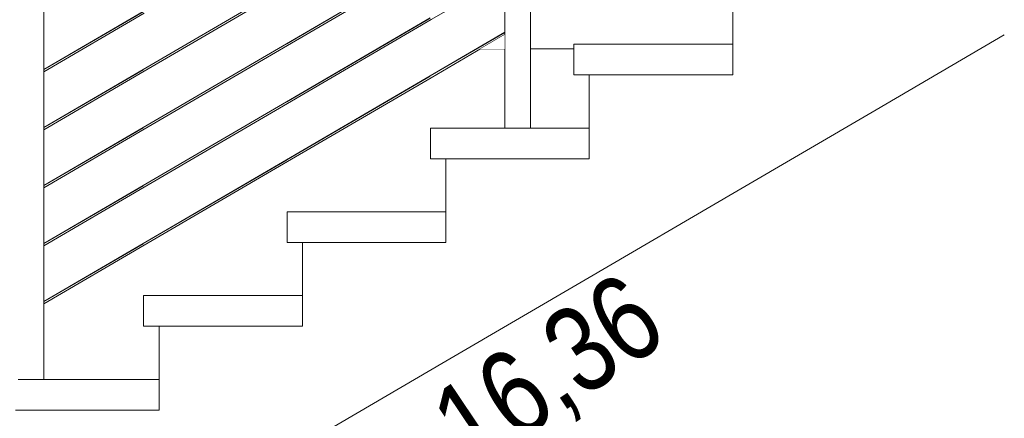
# Model space of a CAD drawing. Header units: millimetres. Extents: x -101298 to -58298, y 45839 to 66839.
# Tile 112 of 124: x -84009 to -82087, y 59648 to 60426. Entities that reach past the tile are written whole.
import ezdxf

# ---------------------------------------------------------------- set-up
doc = ezdxf.new("R2010")
doc.units = ezdxf.units.MM
doc.header["$MEASUREMENT"] = 0
doc.linetypes.add('Wipeout_Contour', pattern=[1000, 0, -1000])
doc.layers.add('Nowe_Konstrukcja - Schody', color=7, linetype='Continuous')
doc.layers.add('Nowe_Konstrukcja - Stropy', color=7, linetype='Continuous')
doc.layers.add('Nowe_Konstrukcja - Schody_Nr_pióra__101', color=250, linetype='Continuous', lineweight=13, true_color=0x333333)
doc.layers.add('Nowe_Konstrukcja - Ściany zew_Nr_pióra__87', color=7, linetype='Continuous', lineweight=13, true_color=0x6a6a6a)
doc.layers.add('Nowe_Konstrukcja - Schody_Nr_pióra__3', color=7, linetype='Continuous', lineweight=13)
doc.layers.add('Nowe_Tabelka_Nr_pióra__3', color=7, linetype='Continuous', lineweight=13)
doc.styles.add('STYL_AUTOMATYCZNY_2', font='arial.ttf', dxfattribs={"width": 0.8})

msp = doc.modelspace()

# ---------------------------------------------------------------- linework, layer by layer
at = {"layer": 'Nowe_Konstrukcja - Ściany zew_Nr_pióra__87', "color": 251, "linetype": 'Continuous', "lineweight": 13, "true_color": 0x6a6a6a}
for p, q in [((-83110, 60369.4), (-83062.3, 60369.4)), ((-83012.3, 60369.4), (-82927.3, 60369.4))]:
    msp.add_line(p, q, dxfattribs=at)

# ---------------------------------------------------------------- wipeouts: each hides what was drawn before it
at = {"color": 254, "linetype": 'Wipeout_Contour', "lineweight": 0, "ltscale": 413318.650132}
msp.add_wipeout([(-84012.3, 59723.9), (-83962.3, 59723.9), (-83962.3, 60659), (-84012.3, 60659)], dxfattribs=at).dxf.layer = 'Nowe_Konstrukcja - Schody'
at = {"color": 254, "linetype": 'Wipeout_Contour', "lineweight": 0, "ltscale": 617176.842233}
msp.add_wipeout([(-84017.3, 59664), (-84017.3, 59500.3), (-84017.3, 59489.9), (-83828, 59379.3), (-83737.3, 59432.3), (-83737.3, 59664)], dxfattribs=at).dxf.layer = 'Nowe_Konstrukcja - Schody'

# ---------------------------------------------------------------- next in the draw order: linework, layer by layer
at = {"layer": 'Nowe_Konstrukcja - Schody_Nr_pióra__101', "color": 250, "linetype": 'Continuous', "lineweight": 13, "true_color": 0x333333}
msp.add_line((-84012.3, 59723.9), (-83962.3, 59723.9), dxfattribs=at)

# ---------------------------------------------------------------- next in the draw order: wipeouts: each hides what was drawn before it
at = {"color": 254, "linetype": 'Wipeout_Contour', "lineweight": 0, "ltscale": 411467.701903}
msp.add_wipeout([(-83062.3, 60214.9), (-83012.3, 60214.9), (-83012.3, 61214.2), (-83062.3, 61214.2)], dxfattribs=at).dxf.layer = 'Nowe_Konstrukcja - Schody'
at = {"color": 254, "linetype": 'Wipeout_Contour', "lineweight": 0, "ltscale": 409745.223741}
msp.add_wipeout([(-82927.3, 60318.5), (-82617.3, 60318.5), (-82617.3, 60378.5), (-82927.3, 60378.5)], dxfattribs=at).dxf.layer = 'Nowe_Konstrukcja - Schody'
at = {"color": 254, "linetype": 'Wipeout_Contour', "lineweight": 0, "ltscale": 412312.533045}
msp.add_wipeout([(-83962.3, 59875.3), (-83962.3, 59873.6), (-83767.3, 59987.6), (-83768, 59988.8)], dxfattribs=at).dxf.layer = 'Nowe_Konstrukcja - Schody'

# ---------------------------------------------------------------- next in the draw order: linework, layer by layer
at = {"layer": 'Nowe_Konstrukcja - Schody_Nr_pióra__3', "color": 7, "linetype": 'Continuous', "lineweight": 13}
msp.add_line((-82927.3, 60318.5), (-82927.3, 60378.5), dxfattribs=at)

# ---------------------------------------------------------------- next in the draw order: wipeouts: each hides what was drawn before it
at = {"color": 254, "linetype": 'Wipeout_Contour', "lineweight": 0, "ltscale": 412308.048891}
msp.add_wipeout([(-83962.3, 59873.6), (-83962.3, 59872), (-83766.5, 59986.4), (-83767.3, 59987.6)], dxfattribs=at).dxf.layer = 'Nowe_Konstrukcja - Schody'

# ---------------------------------------------------------------- next in the draw order: wipeouts: each hides what was drawn before it
at = {"color": 254, "linetype": 'Wipeout_Contour', "lineweight": 0, "ltscale": 412304.878644}
msp.add_wipeout([(-83962.3, 59872), (-83962.3, 59871.3), (-83766.3, 59985.9), (-83766.5, 59986.4)], dxfattribs=at).dxf.layer = 'Nowe_Konstrukcja - Schody'

# ---------------------------------------------------------------- next in the draw order: wipeouts: each hides what was drawn before it
at = {"color": 254, "linetype": 'Wipeout_Contour', "lineweight": 0, "ltscale": 412315.704329}
msp.add_wipeout([(-83962.3, 59875.9), (-83962.3, 59875.3), (-83768, 59988.8), (-83768.3, 59989.3)], dxfattribs=at).dxf.layer = 'Nowe_Konstrukcja - Schody'

# ---------------------------------------------------------------- next in the draw order: wipeouts: each hides what was drawn before it
at = {"color": 254, "linetype": 'Wipeout_Contour', "lineweight": 0, "ltscale": 411864.188966}
msp.add_wipeout([(-83768, 59988.8), (-83767.3, 59987.6), (-83487.3, 60151.2), (-83488, 60152.4)], dxfattribs=at).dxf.layer = 'Nowe_Konstrukcja - Schody'
at = {"color": 254, "linetype": 'Wipeout_Contour', "lineweight": 0, "ltscale": 411318.839262}
msp.add_wipeout([(-83767.3, 59827.6), (-83457.3, 59827.6), (-83457.3, 59887.6), (-83767.3, 59887.6)], dxfattribs=at).dxf.layer = 'Nowe_Konstrukcja - Schody'

# ---------------------------------------------------------------- next in the draw order: linework, layer by layer
at = {"layer": 'Nowe_Konstrukcja - Schody_Nr_pióra__3', "color": 7, "linetype": 'Continuous', "lineweight": 13}
msp.add_line((-83767.3, 59827.6), (-83767.3, 59887.6), dxfattribs=at)

# ---------------------------------------------------------------- next in the draw order: wipeouts: each hides what was drawn before it
at = {"color": 254, "linetype": 'Wipeout_Contour', "lineweight": 0, "ltscale": 411859.021482}
msp.add_wipeout([(-83767.3, 59987.6), (-83766.5, 59986.4), (-83486.5, 60150), (-83487.3, 60151.2)], dxfattribs=at).dxf.layer = 'Nowe_Konstrukcja - Schody'
at = {"color": 254, "linetype": 'Wipeout_Contour', "lineweight": 0, "ltscale": 513654.820201}
msp.add_wipeout([(-83737.3, 59432.3), (-83457.3, 59595.9), (-83457.3, 59827.6), (-83737.3, 59827.6), (-83737.3, 59664)], dxfattribs=at).dxf.layer = 'Nowe_Konstrukcja - Schody'

# ---------------------------------------------------------------- next in the draw order: linework, layer by layer
at = {"layer": 'Nowe_Konstrukcja - Schody_Nr_pióra__3', "color": 7, "linetype": 'Continuous', "lineweight": 13}
for p, q in [((-83767.3, 59827.6), (-83737.3, 59827.6)), ((-83737.3, 59664), (-83737.3, 59827.6)), ((-83962.3, 59724), (-83737.3, 59724)), ((-84017.3, 59664), (-83737.3, 59664))]:
    msp.add_line(p, q, dxfattribs=at)

# ---------------------------------------------------------------- next in the draw order: wipeouts: each hides what was drawn before it
at = {"color": 254, "linetype": 'Wipeout_Contour', "lineweight": 0, "ltscale": 411855.367514}
msp.add_wipeout([(-83766.5, 59986.4), (-83766.3, 59985.9), (-83486.3, 60149.5), (-83486.5, 60150)], dxfattribs=at).dxf.layer = 'Nowe_Konstrukcja - Schody'

# ---------------------------------------------------------------- next in the draw order: wipeouts: each hides what was drawn before it
at = {"color": 254, "linetype": 'Wipeout_Contour', "lineweight": 0, "ltscale": 411867.842923}
msp.add_wipeout([(-83768.3, 59989.3), (-83768, 59988.8), (-83488, 60152.4), (-83488.3, 60152.9)], dxfattribs=at).dxf.layer = 'Nowe_Konstrukcja - Schody'

# ---------------------------------------------------------------- next in the draw order: wipeouts: each hides what was drawn before it
at = {"color": 254, "linetype": 'Wipeout_Contour', "lineweight": 0, "ltscale": 411338.10801}
msp.add_wipeout([(-83488, 60152.4), (-83487.3, 60151.2), (-83207.3, 60314.9), (-83208, 60316.1)], dxfattribs=at).dxf.layer = 'Nowe_Konstrukcja - Schody'
at = {"color": 254, "linetype": 'Wipeout_Contour', "lineweight": 0, "ltscale": 412576.273503}
msp.add_wipeout([(-83962.3, 59988.6), (-83962.3, 59987), (-83767.3, 60100.9), (-83768, 60102.1)], dxfattribs=at).dxf.layer = 'Nowe_Konstrukcja - Schody'
at = {"color": 254, "linetype": 'Wipeout_Contour', "lineweight": 0, "ltscale": 410790.881775}
msp.add_wipeout([(-83487.3, 59991.2), (-83177.3, 59991.2), (-83177.3, 60051.2), (-83487.3, 60051.2)], dxfattribs=at).dxf.layer = 'Nowe_Konstrukcja - Schody'

# ---------------------------------------------------------------- next in the draw order: linework, layer by layer
at = {"layer": 'Nowe_Konstrukcja - Schody_Nr_pióra__3', "color": 7, "linetype": 'Continuous', "lineweight": 13}
msp.add_line((-83487.3, 59991.2), (-83487.3, 60051.2), dxfattribs=at)

# ---------------------------------------------------------------- next in the draw order: wipeouts: each hides what was drawn before it
at = {"color": 254, "linetype": 'Wipeout_Contour', "lineweight": 0, "ltscale": 411332.933919}
msp.add_wipeout([(-83487.3, 60151.2), (-83486.5, 60150), (-83206.5, 60313.6), (-83207.3, 60314.9)], dxfattribs=at).dxf.layer = 'Nowe_Konstrukcja - Schody'
at = {"color": 254, "linetype": 'Wipeout_Contour', "lineweight": 0, "ltscale": 412571.785933}
msp.add_wipeout([(-83962.3, 59987), (-83962.3, 59985.3), (-83766.5, 60099.7), (-83767.3, 60100.9)], dxfattribs=at).dxf.layer = 'Nowe_Konstrukcja - Schody'
at = {"color": 254, "linetype": 'Wipeout_Contour', "lineweight": 0, "ltscale": 512992.549606}
msp.add_wipeout([(-83457.3, 59595.9), (-83177.3, 59759.6), (-83177.3, 59991.2), (-83457.3, 59991.2), (-83457.3, 59827.6)], dxfattribs=at).dxf.layer = 'Nowe_Konstrukcja - Schody'

# ---------------------------------------------------------------- next in the draw order: linework, layer by layer
at = {"layer": 'Nowe_Konstrukcja - Schody_Nr_pióra__3', "color": 7, "linetype": 'Continuous', "lineweight": 13}
for p, q in [((-83487.3, 59991.2), (-83457.3, 59991.2)), ((-83457.3, 59827.6), (-83457.3, 59991.2)), ((-83767.3, 59887.6), (-83457.3, 59887.6)), ((-83737.3, 59827.6), (-83457.3, 59827.6))]:
    msp.add_line(p, q, dxfattribs=at)

# ---------------------------------------------------------------- next in the draw order: wipeouts: each hides what was drawn before it
at = {"color": 254, "linetype": 'Wipeout_Contour', "lineweight": 0, "ltscale": 411329.275278}
msp.add_wipeout([(-83486.5, 60150), (-83486.3, 60149.5), (-83206.3, 60313.1), (-83206.5, 60313.6)], dxfattribs=at).dxf.layer = 'Nowe_Konstrukcja - Schody'
at = {"color": 254, "linetype": 'Wipeout_Contour', "lineweight": 0, "ltscale": 412568.613268}
msp.add_wipeout([(-83962.3, 59985.3), (-83962.3, 59984.6), (-83766.3, 60099.2), (-83766.5, 60099.7)], dxfattribs=at).dxf.layer = 'Nowe_Konstrukcja - Schody'

# ---------------------------------------------------------------- next in the draw order: wipeouts: each hides what was drawn before it
at = {"color": 254, "linetype": 'Wipeout_Contour', "lineweight": 0, "ltscale": 411341.76664}
msp.add_wipeout([(-83488.3, 60152.9), (-83488, 60152.4), (-83208, 60316.1), (-83208.3, 60316.6)], dxfattribs=at).dxf.layer = 'Nowe_Konstrukcja - Schody'
at = {"color": 254, "linetype": 'Wipeout_Contour', "lineweight": 0, "ltscale": 412579.447207}
msp.add_wipeout([(-83962.3, 59989.3), (-83962.3, 59988.6), (-83768, 60102.1), (-83768.3, 60102.6)], dxfattribs=at).dxf.layer = 'Nowe_Konstrukcja - Schody'

# ---------------------------------------------------------------- next in the draw order: linework, layer by layer
at = {"layer": 'Nowe_Konstrukcja - Schody_Nr_pióra__101', "color": 250, "linetype": 'Continuous', "lineweight": 13, "true_color": 0x333333}
for p, q in [((-83962.3, 59875.9), (-83768.3, 59989.3)), ((-83962.3, 59871.3), (-83766.3, 59985.9))]:
    msp.add_line(p, q, dxfattribs=at)

# ---------------------------------------------------------------- next in the draw order: wipeouts: each hides what was drawn before it
at = {"color": 254, "linetype": 'Wipeout_Contour', "lineweight": 0, "ltscale": 410940.488997}
msp.add_wipeout([(-83208, 60316.1), (-83207.3, 60314.9), (-83062.3, 60399.6), (-83062.3, 60401.2)], dxfattribs=at).dxf.layer = 'Nowe_Konstrukcja - Schody'
at = {"color": 254, "linetype": 'Wipeout_Contour', "lineweight": 0, "ltscale": 412128.826765}
msp.add_wipeout([(-83768, 60102.1), (-83767.3, 60100.9), (-83487.3, 60264.6), (-83488, 60265.8)], dxfattribs=at).dxf.layer = 'Nowe_Konstrukcja - Schody'
at = {"color": 254, "linetype": 'Wipeout_Contour', "lineweight": 0, "ltscale": 410266.32327}
msp.add_wipeout([(-83207.3, 60154.9), (-82897.3, 60154.9), (-82897.3, 60214.9), (-83207.3, 60214.9)], dxfattribs=at).dxf.layer = 'Nowe_Konstrukcja - Schody'

# ---------------------------------------------------------------- next in the draw order: linework, layer by layer
at = {"layer": 'Nowe_Konstrukcja - Schody_Nr_pióra__101', "color": 250, "linetype": 'Continuous', "lineweight": 13, "true_color": 0x333333}
for p, q in [((-83012.3, 60214.9), (-83012.3, 61214.2)), ((-83062.3, 60214.9), (-83012.3, 60214.9))]:
    msp.add_line(p, q, dxfattribs=at)
at = {"layer": 'Nowe_Konstrukcja - Schody_Nr_pióra__3', "color": 7, "linetype": 'Continuous', "lineweight": 13}
for p, q in [((-83207.3, 60214.9), (-83062.3, 60214.9)), ((-83207.3, 60154.9), (-83207.3, 60214.9))]:
    msp.add_line(p, q, dxfattribs=at)

# ---------------------------------------------------------------- next in the draw order: wipeouts: each hides what was drawn before it
at = {"color": 254, "linetype": 'Wipeout_Contour', "lineweight": 0, "ltscale": 410935.97364}
msp.add_wipeout([(-83207.3, 60314.9), (-83206.5, 60313.6), (-83062.3, 60398), (-83062.3, 60399.6)], dxfattribs=at).dxf.layer = 'Nowe_Konstrukcja - Schody'
at = {"color": 254, "linetype": 'Wipeout_Contour', "lineweight": 0, "ltscale": 412123.657227}
msp.add_wipeout([(-83767.3, 60100.9), (-83766.5, 60099.7), (-83486.5, 60263.3), (-83487.3, 60264.6)], dxfattribs=at).dxf.layer = 'Nowe_Konstrukcja - Schody'
at = {"color": 254, "linetype": 'Wipeout_Contour', "lineweight": 0, "ltscale": 512334.54926}
msp.add_wipeout([(-83177.3, 59759.6), (-82897.3, 59923.2), (-82897.3, 60154.9), (-83177.3, 60154.9), (-83177.3, 59991.2)], dxfattribs=at).dxf.layer = 'Nowe_Konstrukcja - Schody'

# ---------------------------------------------------------------- next in the draw order: linework, layer by layer
at = {"layer": 'Nowe_Konstrukcja - Schody_Nr_pióra__3', "color": 7, "linetype": 'Continuous', "lineweight": 13}
for p, q in [((-83207.3, 60154.9), (-83177.3, 60154.9)), ((-83177.3, 59991.2), (-83177.3, 60154.9)), ((-83487.3, 60051.2), (-83177.3, 60051.2)), ((-83457.3, 59991.2), (-83177.3, 59991.2)), ((-83457.3, 59595.9), (-83177.3, 59759.6))]:
    msp.add_line(p, q, dxfattribs=at)

# ---------------------------------------------------------------- next in the draw order: wipeouts: each hides what was drawn before it
at = {"color": 254, "linetype": 'Wipeout_Contour', "lineweight": 0, "ltscale": 410932.780142}
msp.add_wipeout([(-83206.5, 60313.6), (-83206.3, 60313.1), (-83062.3, 60397.3), (-83062.3, 60398)], dxfattribs=at).dxf.layer = 'Nowe_Konstrukcja - Schody'
at = {"color": 254, "linetype": 'Wipeout_Contour', "lineweight": 0, "ltscale": 511680.847453}
msp.add_wipeout([(-82897.3, 59923.2), (-82617.3, 60086.8), (-82617.3, 60318.5), (-82897.3, 60318.5), (-82897.3, 60154.9)], dxfattribs=at).dxf.layer = 'Nowe_Konstrukcja - Schody'
at = {"color": 254, "linetype": 'Wipeout_Contour', "lineweight": 0, "ltscale": 412120.001807}
msp.add_wipeout([(-83766.5, 60099.7), (-83766.3, 60099.2), (-83486.3, 60262.8), (-83486.5, 60263.3)], dxfattribs=at).dxf.layer = 'Nowe_Konstrukcja - Schody'

# ---------------------------------------------------------------- next in the draw order: linework, layer by layer
at = {"layer": 'Nowe_Konstrukcja - Schody_Nr_pióra__3', "color": 7, "linetype": 'Continuous', "lineweight": 13}
for p, q in [((-82927.3, 60318.5), (-82897.3, 60318.5)), ((-82897.3, 60154.9), (-82897.3, 60318.5)), ((-83012.3, 60214.9), (-82897.3, 60214.9)), ((-83177.3, 60154.9), (-82897.3, 60154.9)), ((-83177.3, 59759.6), (-82897.3, 59923.2))]:
    msp.add_line(p, q, dxfattribs=at)

# ---------------------------------------------------------------- next in the draw order: texts
at = {"layer": 'Nowe_Tabelka_Nr_pióra__3', "color": 7, "linetype": 'Continuous', "lineweight": 13, "insert": (-82954.2, 59339.3), "char_height": 167.188, "attachment_point": 8, "rotation": 33.8952, "line_spacing_factor": 0.938208, "style": 'STYL_AUTOMATYCZNY_2'}
msp.add_mtext('\\A1;{\\pqc;\\fArial|b0|i0|c238|p0;\\W0.800000;11 x 16,36\\P\\pqc;\\fArial|b0|i0|c238|p0;\\W0.800000;28}', dxfattribs=at)

# ---------------------------------------------------------------- next in the draw order: wipeouts: each hides what was drawn before it
at = {"color": 254, "linetype": 'Wipeout_Contour', "lineweight": 0, "ltscale": 511031.46655}
msp.add_wipeout([(-82617.3, 60086.8), (-82337.3, 60250.5), (-82337.3, 60482.1), (-82617.3, 60482.1), (-82617.3, 60318.5)], dxfattribs=at).dxf.layer = 'Nowe_Konstrukcja - Schody'
at = {"color": 254, "linetype": 'Wipeout_Contour', "lineweight": 0, "ltscale": 410943.681183}
msp.add_wipeout([(-83208.3, 60316.6), (-83208, 60316.1), (-83062.3, 60401.2), (-83062.3, 60401.9)], dxfattribs=at).dxf.layer = 'Nowe_Konstrukcja - Schody'
at = {"color": 254, "linetype": 'Wipeout_Contour', "lineweight": 0, "ltscale": 412132.482175}
msp.add_wipeout([(-83768.3, 60102.6), (-83768, 60102.1), (-83488, 60265.8), (-83488.3, 60266.3)], dxfattribs=at).dxf.layer = 'Nowe_Konstrukcja - Schody'

# ---------------------------------------------------------------- next in the draw order: linework, layer by layer
at = {"layer": 'Nowe_Konstrukcja - Schody_Nr_pióra__101', "color": 250, "linetype": 'Continuous', "lineweight": 13, "true_color": 0x333333}
msp.add_line((-83062.3, 60214.9), (-83062.3, 61214.2), dxfattribs=at)
at = {"layer": 'Nowe_Konstrukcja - Schody_Nr_pióra__3', "color": 7, "linetype": 'Continuous', "lineweight": 13}
for p, q in [((-82617.3, 60318.5), (-82617.3, 60482.1)), ((-82927.3, 60378.5), (-82617.3, 60378.5)), ((-82897.3, 60318.5), (-82617.3, 60318.5)), ((-82897.3, 59923.2), (-82617.3, 60086.8))]:
    msp.add_line(p, q, dxfattribs=at)

# ---------------------------------------------------------------- next in the draw order: wipeouts: each hides what was drawn before it
at = {"color": 254, "linetype": 'Wipeout_Contour', "lineweight": 0, "ltscale": 510424.265026}
msp.add_wipeout([(-82337.3, 60250.5), (-82087.3, 60396.6), (-82087.3, 60645.8), (-82337.3, 60645.8), (-82337.3, 60482.1)], dxfattribs=at).dxf.layer = 'Nowe_Konstrukcja - Schody'
at = {"color": 254, "linetype": 'Wipeout_Contour', "lineweight": 0, "ltscale": 411603.804955}
msp.add_wipeout([(-83488, 60265.8), (-83487.3, 60264.6), (-83207.3, 60428.2), (-83208, 60429.4)], dxfattribs=at).dxf.layer = 'Nowe_Konstrukcja - Schody'
at = {"color": 254, "linetype": 'Wipeout_Contour', "lineweight": 0, "ltscale": 412840.343285}
msp.add_wipeout([(-83962.3, 60101.9), (-83962.3, 60100.3), (-83767.3, 60214.2), (-83768, 60215.5)], dxfattribs=at).dxf.layer = 'Nowe_Konstrukcja - Schody'

# ---------------------------------------------------------------- next in the draw order: linework, layer by layer
at = {"layer": 'Nowe_Konstrukcja - Schody_Nr_pióra__3', "color": 7, "linetype": 'Continuous', "lineweight": 13}
for p, q in [((-82337.3, 60250.5), (-82087.3, 60396.6)), ((-82617.3, 60086.8), (-82337.3, 60250.5))]:
    msp.add_line(p, q, dxfattribs=at)

# ---------------------------------------------------------------- next in the draw order: wipeouts: each hides what was drawn before it
at = {"color": 254, "linetype": 'Wipeout_Contour', "lineweight": 0, "ltscale": 411598.628824}
msp.add_wipeout([(-83487.3, 60264.6), (-83486.5, 60263.3), (-83206.5, 60427), (-83207.3, 60428.2)], dxfattribs=at).dxf.layer = 'Nowe_Konstrukcja - Schody'
at = {"color": 254, "linetype": 'Wipeout_Contour', "lineweight": 0, "ltscale": 412835.852308}
msp.add_wipeout([(-83962.3, 60100.3), (-83962.3, 60098.7), (-83766.5, 60213), (-83767.3, 60214.2)], dxfattribs=at).dxf.layer = 'Nowe_Konstrukcja - Schody'

# ---------------------------------------------------------------- next in the draw order: wipeouts: each hides what was drawn before it
at = {"color": 254, "linetype": 'Wipeout_Contour', "lineweight": 0, "ltscale": 411594.968741}
msp.add_wipeout([(-83486.5, 60263.3), (-83486.3, 60262.8), (-83206.3, 60426.5), (-83206.5, 60427)], dxfattribs=at).dxf.layer = 'Nowe_Konstrukcja - Schody'
at = {"color": 254, "linetype": 'Wipeout_Contour', "lineweight": 0, "ltscale": 412832.677232}
msp.add_wipeout([(-83962.3, 60098.7), (-83962.3, 60098), (-83766.3, 60212.5), (-83766.5, 60213)], dxfattribs=at).dxf.layer = 'Nowe_Konstrukcja - Schody'

# ---------------------------------------------------------------- next in the draw order: wipeouts: each hides what was drawn before it
at = {"color": 254, "linetype": 'Wipeout_Contour', "lineweight": 0, "ltscale": 411607.465026}
msp.add_wipeout([(-83488.3, 60266.3), (-83488, 60265.8), (-83208, 60429.4), (-83208.3, 60429.9)], dxfattribs=at).dxf.layer = 'Nowe_Konstrukcja - Schody'
at = {"color": 254, "linetype": 'Wipeout_Contour', "lineweight": 0, "ltscale": 412843.519387}
msp.add_wipeout([(-83962.3, 60102.6), (-83962.3, 60101.9), (-83768, 60215.5), (-83768.3, 60216)], dxfattribs=at).dxf.layer = 'Nowe_Konstrukcja - Schody'

# ---------------------------------------------------------------- next in the draw order: linework, layer by layer
at = {"layer": 'Nowe_Konstrukcja - Schody_Nr_pióra__101', "color": 250, "linetype": 'Continuous', "lineweight": 13, "true_color": 0x333333}
for p, q in [((-83768.3, 59989.3), (-83488.3, 60152.9)), ((-83766.3, 59985.9), (-83486.3, 60149.5)), ((-83962.3, 59989.3), (-83768.3, 60102.6)), ((-83962.3, 59984.6), (-83766.3, 60099.2))]:
    msp.add_line(p, q, dxfattribs=at)

# ---------------------------------------------------------------- next in the draw order: wipeouts: each hides what was drawn before it
at = {"color": 254, "linetype": 'Wipeout_Contour', "lineweight": 0, "ltscale": 412393.793079}
msp.add_wipeout([(-83768, 60215.5), (-83767.3, 60214.2), (-83487.3, 60377.9), (-83488, 60379.1)], dxfattribs=at).dxf.layer = 'Nowe_Konstrukcja - Schody'

# ---------------------------------------------------------------- next in the draw order: wipeouts: each hides what was drawn before it
at = {"color": 254, "linetype": 'Wipeout_Contour', "lineweight": 0, "ltscale": 412388.621494}
msp.add_wipeout([(-83767.3, 60214.2), (-83766.5, 60213), (-83486.5, 60376.7), (-83487.3, 60377.9)], dxfattribs=at).dxf.layer = 'Nowe_Konstrukcja - Schody'

# ---------------------------------------------------------------- next in the draw order: wipeouts: each hides what was drawn before it
at = {"color": 254, "linetype": 'Wipeout_Contour', "lineweight": 0, "ltscale": 412384.964626}
msp.add_wipeout([(-83766.5, 60213), (-83766.3, 60212.5), (-83486.3, 60376.2), (-83486.5, 60376.7)], dxfattribs=at).dxf.layer = 'Nowe_Konstrukcja - Schody'

# ---------------------------------------------------------------- next in the draw order: wipeouts: each hides what was drawn before it
at = {"color": 254, "linetype": 'Wipeout_Contour', "lineweight": 0, "ltscale": 412397.449937}
msp.add_wipeout([(-83768.3, 60216), (-83768, 60215.5), (-83488, 60379.1), (-83488.3, 60379.6)], dxfattribs=at).dxf.layer = 'Nowe_Konstrukcja - Schody'

# ---------------------------------------------------------------- next in the draw order: linework, layer by layer
at = {"layer": 'Nowe_Konstrukcja - Schody_Nr_pióra__101', "color": 250, "linetype": 'Continuous', "lineweight": 13, "true_color": 0x333333}
msp.add_line((-83486.3, 60149.5), (-83206.3, 60313.1), dxfattribs=at)

# ---------------------------------------------------------------- next in the draw order: wipeouts: each hides what was drawn before it
at = {"color": 254, "linetype": 'Wipeout_Contour', "lineweight": 0, "ltscale": 411869.829468}
msp.add_wipeout([(-83488, 60379.1), (-83487.3, 60377.9), (-83207.3, 60541.5), (-83208, 60542.7)], dxfattribs=at).dxf.layer = 'Nowe_Konstrukcja - Schody'
at = {"color": 254, "linetype": 'Wipeout_Contour', "lineweight": 0, "ltscale": 413104.741729}
msp.add_wipeout([(-83962.3, 60215.3), (-83962.3, 60213.6), (-83767.3, 60327.6), (-83768, 60328.8)], dxfattribs=at).dxf.layer = 'Nowe_Konstrukcja - Schody'

# ---------------------------------------------------------------- next in the draw order: wipeouts: each hides what was drawn before it
at = {"color": 254, "linetype": 'Wipeout_Contour', "lineweight": 0, "ltscale": 411864.651305}
msp.add_wipeout([(-83487.3, 60377.9), (-83486.5, 60376.7), (-83206.5, 60540.3), (-83207.3, 60541.5)], dxfattribs=at).dxf.layer = 'Nowe_Konstrukcja - Schody'
at = {"color": 254, "linetype": 'Wipeout_Contour', "lineweight": 0, "ltscale": 413100.247353}
msp.add_wipeout([(-83962.3, 60213.6), (-83962.3, 60212), (-83766.5, 60326.4), (-83767.3, 60327.6)], dxfattribs=at).dxf.layer = 'Nowe_Konstrukcja - Schody'

# ---------------------------------------------------------------- next in the draw order: wipeouts: each hides what was drawn before it
at = {"color": 254, "linetype": 'Wipeout_Contour', "lineweight": 0, "ltscale": 411860.989785}
msp.add_wipeout([(-83486.5, 60376.7), (-83486.3, 60376.2), (-83206.3, 60539.8), (-83206.5, 60540.3)], dxfattribs=at).dxf.layer = 'Nowe_Konstrukcja - Schody'
at = {"color": 254, "linetype": 'Wipeout_Contour', "lineweight": 0, "ltscale": 413097.06987}
msp.add_wipeout([(-83962.3, 60212), (-83962.3, 60211.3), (-83766.3, 60325.9), (-83766.5, 60326.4)], dxfattribs=at).dxf.layer = 'Nowe_Konstrukcja - Schody'

# ---------------------------------------------------------------- next in the draw order: wipeouts: each hides what was drawn before it
at = {"color": 254, "linetype": 'Wipeout_Contour', "lineweight": 0, "ltscale": 411873.490977}
msp.add_wipeout([(-83488.3, 60379.6), (-83488, 60379.1), (-83208, 60542.7), (-83208.3, 60543.2)], dxfattribs=at).dxf.layer = 'Nowe_Konstrukcja - Schody'
at = {"color": 254, "linetype": 'Wipeout_Contour', "lineweight": 0, "ltscale": 413107.92024}
msp.add_wipeout([(-83962.3, 60215.9), (-83962.3, 60215.3), (-83768, 60328.8), (-83768.3, 60329.3)], dxfattribs=at).dxf.layer = 'Nowe_Konstrukcja - Schody'

# ---------------------------------------------------------------- next in the draw order: linework, layer by layer
at = {"layer": 'Nowe_Konstrukcja - Schody_Nr_pióra__101', "color": 250, "linetype": 'Continuous', "lineweight": 13, "true_color": 0x333333}
for p, q in [((-83206.3, 60426.5), (-83062.3, 60510.6)), ((-83208.3, 60316.6), (-83062.3, 60401.9)), ((-83206.3, 60313.1), (-83062.3, 60397.3)), ((-83768.3, 60102.6), (-83488.3, 60266.3)), ((-83766.3, 60099.2), (-83486.3, 60262.8)), ((-83962.3, 60102.6), (-83768.3, 60216)), ((-83962.3, 60098), (-83766.3, 60212.5))]:
    msp.add_line(p, q, dxfattribs=at)

# ---------------------------------------------------------------- next in the draw order: wipeouts: each hides what was drawn before it
at = {"color": 254, "linetype": 'Wipeout_Contour', "lineweight": 0, "ltscale": 412659.087276}
msp.add_wipeout([(-83768, 60328.8), (-83767.3, 60327.6), (-83487.3, 60491.2), (-83488, 60492.4)], dxfattribs=at).dxf.layer = 'Nowe_Konstrukcja - Schody'

# ---------------------------------------------------------------- next in the draw order: wipeouts: each hides what was drawn before it
at = {"color": 254, "linetype": 'Wipeout_Contour', "lineweight": 0, "ltscale": 412653.91365}
msp.add_wipeout([(-83767.3, 60327.6), (-83766.5, 60326.4), (-83486.5, 60490), (-83487.3, 60491.2)], dxfattribs=at).dxf.layer = 'Nowe_Konstrukcja - Schody'
at = {"color": 254, "linetype": 'Wipeout_Contour', "lineweight": 0, "ltscale": 308104.175317}
msp.add_wipeout([(-83062.3, 60397.3), (-83110, 60369.4), (-83062.3, 60369.4)], dxfattribs=at).dxf.layer = 'Nowe_Konstrukcja - Stropy'

# ---------------------------------------------------------------- next in the draw order: wipeouts: each hides what was drawn before it
at = {"color": 254, "linetype": 'Wipeout_Contour', "lineweight": 0, "ltscale": 412650.255339}
msp.add_wipeout([(-83766.5, 60326.4), (-83766.3, 60325.9), (-83486.3, 60489.5), (-83486.5, 60490)], dxfattribs=at).dxf.layer = 'Nowe_Konstrukcja - Schody'

# ---------------------------------------------------------------- next in the draw order: linework, layer by layer
at = {"layer": 'Nowe_Konstrukcja - Schody_Nr_pióra__101', "color": 250, "linetype": 'Continuous', "lineweight": 13, "true_color": 0x333333}
msp.add_line((-83488.3, 60152.9), (-83208.3, 60316.6), dxfattribs=at)

# ---------------------------------------------------------------- next in the draw order: wipeouts: each hides what was drawn before it
at = {"color": 254, "linetype": 'Wipeout_Contour', "lineweight": 0, "ltscale": 412662.745576}
msp.add_wipeout([(-83768.3, 60329.3), (-83768, 60328.8), (-83488, 60492.4), (-83488.3, 60492.9)], dxfattribs=at).dxf.layer = 'Nowe_Konstrukcja - Schody'

# ---------------------------------------------------------------- next in the draw order: linework, layer by layer
at = {"layer": 'Nowe_Konstrukcja - Schody_Nr_pióra__101', "color": 250, "linetype": 'Continuous', "lineweight": 13, "true_color": 0x333333}
for p, q in [((-83488.3, 60379.6), (-83208.3, 60543.2)), ((-83486.3, 60376.2), (-83206.3, 60539.8)), ((-83488.3, 60266.3), (-83208.3, 60429.9)), ((-83486.3, 60262.8), (-83206.3, 60426.5))]:
    msp.add_line(p, q, dxfattribs=at)

# ---------------------------------------------------------------- next in the draw order: wipeouts: each hides what was drawn before it
at = {"color": 254, "linetype": 'Wipeout_Contour', "lineweight": 0, "ltscale": 413369.468235}
msp.add_wipeout([(-83962.3, 60328.6), (-83962.3, 60327), (-83767.3, 60440.9), (-83768, 60442.1)], dxfattribs=at).dxf.layer = 'Nowe_Konstrukcja - Schody'

# ---------------------------------------------------------------- next in the draw order: wipeouts: each hides what was drawn before it
at = {"color": 254, "linetype": 'Wipeout_Contour', "lineweight": 0, "ltscale": 413364.970467}
msp.add_wipeout([(-83962.3, 60327), (-83962.3, 60325.3), (-83766.5, 60439.7), (-83767.3, 60440.9)], dxfattribs=at).dxf.layer = 'Nowe_Konstrukcja - Schody'

# ---------------------------------------------------------------- next in the draw order: wipeouts: each hides what was drawn before it
at = {"color": 254, "linetype": 'Wipeout_Contour', "lineweight": 0, "ltscale": 413361.790584}
msp.add_wipeout([(-83962.3, 60325.3), (-83962.3, 60324.6), (-83766.3, 60439.2), (-83766.5, 60439.7)], dxfattribs=at).dxf.layer = 'Nowe_Konstrukcja - Schody'

# ---------------------------------------------------------------- next in the draw order: wipeouts: each hides what was drawn before it
at = {"color": 254, "linetype": 'Wipeout_Contour', "lineweight": 0, "ltscale": 413372.649134}
msp.add_wipeout([(-83962.3, 60329.3), (-83962.3, 60328.6), (-83768, 60442.1), (-83768.3, 60442.6)], dxfattribs=at).dxf.layer = 'Nowe_Konstrukcja - Schody'

# ---------------------------------------------------------------- next in the draw order: linework, layer by layer
at = {"layer": 'Nowe_Konstrukcja - Schody_Nr_pióra__101', "color": 250, "linetype": 'Continuous', "lineweight": 13, "true_color": 0x333333}
for p, q in [((-83962.3, 59723.9), (-83962.3, 60659)), ((-83768.3, 60329.3), (-83488.3, 60492.9)), ((-83766.3, 60325.9), (-83486.3, 60489.5)), ((-83962.3, 60329.3), (-83768.3, 60442.6)), ((-83962.3, 60324.6), (-83766.3, 60439.2)), ((-83768.3, 60216), (-83488.3, 60379.6)), ((-83766.3, 60212.5), (-83486.3, 60376.2)), ((-83962.3, 60215.9), (-83768.3, 60329.3)), ((-83962.3, 60211.3), (-83766.3, 60325.9))]:
    msp.add_line(p, q, dxfattribs=at)

doc.saveas('drawing.dxf')
